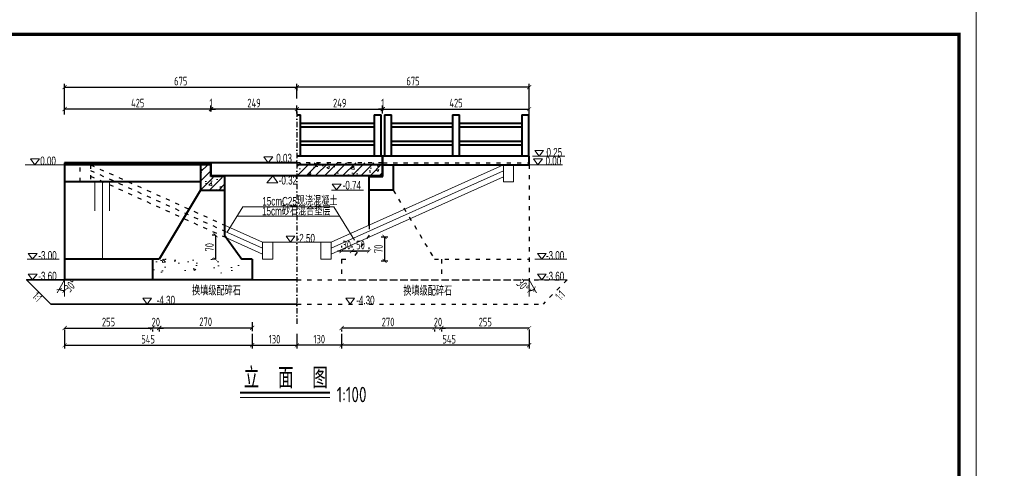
# Model space of a CAD drawing. Header units: inches. Extents: x 97745 to 142261, y 62673 to 100665.
# Tile 29 of 148: x 105171 to 108033, y 72576 to 73880. Entities that reach past the tile are written whole.
import ezdxf

# ---------------------------------------------------------------- set-up
doc = ezdxf.new("R2010")
doc.units = ezdxf.units.IN
doc.header["$MEASUREMENT"] = 0
doc.linetypes.add('ACAD_ISO03W100', pattern=[30, 12, -18])
doc.linetypes.add('DASHDOTX2', pattern=[2, 1, -0.5, 0, -0.5])
doc.layers.get('0').update_dxf_attribs({"lineweight": 15})
for name, color, linetype, lineweight in [('BM1', 7, 'Continuous', 15), ('文字', 7, 'Continuous', 20), ('栏杆', 5, 'Continuous', 40), ('粗实线', 7, 'Continuous', 35), ('细实线', 4, 'Continuous', 15), ('虚线', 2, 'ACAD_ISO03W100', 25), ('轮廓线', 1, 'Continuous', 40)]:
    doc.layers.add(name, color=color, linetype=linetype, lineweight=lineweight)
doc.layers.add('轴线', color=3, linetype='DASHDOTX2')
doc.styles.add('HZ', font='tssdeng.shx', dxfattribs={"width": 0.65, "bigfont": 'hztxt.shx'})
doc.styles.add('HZTXT', font='tssdeng.shx', dxfattribs={"width": 0.75, "bigfont": 'hztxt.shx'})
doc.styles.get("Standard").update_dxf_attribs({"font": 'hztxt_e.shx', "width": 0.7, "bigfont": 'hztxt.shx'})
doc.dimstyles.new('3', dxfattribs={"dimtxt": 25, "dimasz": 12, "dimexe": 10, "dimexo": 30, "dimgap": 5, "dimtad": 1, "dimdec": 0, "dimzin": 0, "dimdsep": 46, "dimtxsty": 'HZTXT', "dimblk": 'ARCHTICK', "dimcen": 0, "dimclrt": 7, "dimazin": 2, "dimtfac": 1, "dimtdec": 0, "dimtix": 1, "dimtmove": 2, "dimatfit": 3, "dimfxl": 250, "dimtolj": 1, "dimtzin": 0, "dimarcsym": 0})
doc.dimstyles.new('6', dxfattribs={"dimtxt": 25, "dimasz": 12, "dimexe": 10, "dimexo": 130, "dimgap": 5, "dimtad": 1, "dimdec": 0, "dimzin": 0, "dimdsep": 46, "dimtxsty": 'HZTXT', "dimblk": 'ARCHTICK', "dimcen": 0, "dimclrt": 7, "dimazin": 2, "dimtfac": 1, "dimtdec": 0, "dimtix": 1, "dimtmove": 2, "dimatfit": 3, "dimfxl": 250, "dimtolj": 1, "dimtzin": 0, "dimarcsym": 0})
pattern_1 = [(50, (82347.42, -50011.49), (71.726018, -6.275213), [7.5, -82.5]), (355, (82347.42, -50011.49), (-13.875133, 75.219213), [6, -66]), (100.4514, (82353.4, -50012.01), (57.85094, 68.943954), [6.37402, -70.11421]), (46.1842, (82347.42, -49991.49), (106.724105, -16.5519), [11.25, -123.75]), (96.6356, (82356.31, -49992.87), (93.46627, 97.41179), [9.56103, -105.1713]), (351.1842, (82347.42, -49991.49), (93.46619, 97.41186), [9, -99]), (21, (82357.42, -49996.49), (59.690705, -40.26189), [7.5, -82.5]), (326, (82357.42, -49996.49), (24.331533, 72.515005), [6, -66]), (71.4514, (82362.394, -49999.84), (84.022263, 32.25305), [6.37402, -70.11421]), (37.5, (82347.42, -50011.488), (1.2159855, 33.2893854), [0, -65.2, 0, -67, 0, -66.25]), (7.5, (82347.42, -50011.488), (26.306954, 39.441171), [0, -38.2, 0, -63.7, 0, -25.25]), (327.5, (82325.12, -50011.488), (53.3822436, -2.255487), [0, -25, 0, -78, 0, -103.5]), (317.5, (82315.12, -50011.49), (58.318617, 10.010498), [0, -32.5, 0, -51.8, 0, -73.5])]
pattern_2 = [(45, (82347.42, -50011.488), (-13.2582521, 13.2582521), [])]

# ---------------------------------------------------------------- blocks, each defined once
blk = doc.blocks.new('_ArchTick')
at = {"color": 0, "linetype": 'ByBlock', "const_width": 0.15}
blk.add_lwpolyline([(-0.5, -0.5), (0.5, 0.5)], dxfattribs=at)
blk = doc.blocks.new('*D680')
at = {"color": 0, "lineweight": -2}
for p, q in [((105726.8, 73613.5), (105726.8, 73630.5)), ((105727.8, 73613.5), (105727.8, 73630.5)), ((105726.8, 73620.5), (105714.8, 73620.5)), ((105726.8, 73620.5), (105727.8, 73620.5)), ((105727.8, 73620.5), (105739.8, 73620.5))]:
    blk.add_line(p, q, dxfattribs=at)
at = {"color": 0, "lineweight": -2, "xscale": 12, "yscale": 12, "zscale": 12}
blk.add_blockref('_ArchTick', (105726.8, 73620.5), dxfattribs=at)
at = {"color": 0, "lineweight": -2, "xscale": 12, "yscale": 12, "zscale": 12, "rotation": 180}
blk.add_blockref('_ArchTick', (105727.8, 73620.5), dxfattribs=at)
at = {"color": 7, "insert": (105727.3, 73638), "char_height": 25, "attachment_point": 5, "style": 'HZTXT'}
blk.add_mtext('\\A1;1', dxfattribs=at)
blk = doc.blocks.new('*D681')
at = {"color": 0, "lineweight": -2}
for p, q in [((106651.8, 73604.8), (106651.8, 73694.3)), ((106651.8, 73684.3), (105976.8, 73684.3)), ((105976.8, 73682.8), (105976.8, 73674.3))]:
    blk.add_line(p, q, dxfattribs=at)
at = {"color": 0, "lineweight": -2, "xscale": 12, "yscale": 12, "zscale": 12, "rotation": 180}
blk.add_blockref('_ArchTick', (105976.8, 73684.3), dxfattribs=at)
at = {"color": 0, "lineweight": -2, "xscale": 12, "yscale": 12, "zscale": 12}
blk.add_blockref('_ArchTick', (106651.8, 73684.3), dxfattribs=at)
at = {"color": 7, "insert": (106314.3, 73701.8), "char_height": 25, "attachment_point": 5, "style": 'HZTXT'}
blk.add_mtext('\\A1;675', dxfattribs=at)
blk = doc.blocks.new('三角形')
at = {"layer": '轮廓线', "color": 0, "lineweight": 20}
for p, q in [((24441.9, 199232.1), (24477.5, 199232.1)), ((24459.3, 199208.6), (24441.9, 199232.1)), ((24477.5, 199232.1), (24459.3, 199208.6))]:
    blk.add_line(p, q, dxfattribs=at)
blk = doc.blocks.new('*D682')
at = {"color": 0, "lineweight": -2}
for p, q in [((106651.8, 72983.7), (106396.8, 72983.7)), ((106396.8, 72979.7), (106396.8, 72973.7)), ((106651.8, 72979.7), (106651.8, 72973.7))]:
    blk.add_line(p, q, dxfattribs=at)
at = {"color": 0, "lineweight": -2, "xscale": 12, "yscale": 12, "zscale": 12, "rotation": 180}
blk.add_blockref('_ArchTick', (106396.8, 72983.7), dxfattribs=at)
at = {"color": 0, "lineweight": -2, "xscale": 12, "yscale": 12, "zscale": 12}
blk.add_blockref('_ArchTick', (106651.8, 72983.7), dxfattribs=at)
at = {"color": 7, "insert": (106524.3, 73001.2), "char_height": 25, "attachment_point": 5, "style": 'HZTXT'}
blk.add_mtext('\\A1;255', dxfattribs=at)
blk = doc.blocks.new('*D683')
at = {"color": 0, "lineweight": -2}
for p, q in [((106376.8, 72983.7), (106364.8, 72983.7)), ((106396.8, 72983.7), (106376.8, 72983.7)), ((106376.8, 72979.7), (106376.8, 72973.7)), ((106396.8, 72983.7), (106408.8, 72983.7)), ((106396.8, 72979.7), (106396.8, 72973.7))]:
    blk.add_line(p, q, dxfattribs=at)
at = {"color": 0, "lineweight": -2, "xscale": 12, "yscale": 12, "zscale": 12}
blk.add_blockref('_ArchTick', (106376.8, 72983.7), dxfattribs=at)
at = {"color": 0, "lineweight": -2, "xscale": 12, "yscale": 12, "zscale": 12, "rotation": 180}
blk.add_blockref('_ArchTick', (106396.8, 72983.7), dxfattribs=at)
at = {"color": 7, "insert": (106386.8, 73001.2), "char_height": 25, "attachment_point": 5, "style": 'HZTXT'}
blk.add_mtext('\\A1;20', dxfattribs=at)
blk = doc.blocks.new('*D684')
at = {"color": 0, "lineweight": -2}
for p, q in [((106376.8, 72983.7), (106106.8, 72983.7)), ((106106.8, 72979.7), (106106.8, 72973.7)), ((106376.8, 72979.7), (106376.8, 72973.7))]:
    blk.add_line(p, q, dxfattribs=at)
at = {"color": 0, "lineweight": -2, "xscale": 12, "yscale": 12, "zscale": 12, "rotation": 180}
blk.add_blockref('_ArchTick', (106106.8, 72983.7), dxfattribs=at)
at = {"color": 0, "lineweight": -2, "xscale": 12, "yscale": 12, "zscale": 12}
blk.add_blockref('_ArchTick', (106376.8, 72983.7), dxfattribs=at)
at = {"color": 7, "insert": (106241.8, 73001.2), "char_height": 25, "attachment_point": 5, "style": 'HZTXT'}
blk.add_mtext('\\A1;270', dxfattribs=at)
blk = doc.blocks.new('*D685')
at = {"color": 0, "lineweight": -2}
for p, q in [((106651.8, 72979.7), (106651.8, 72923.7)), ((106106.8, 72967.3), (106106.8, 72923.7)), ((106651.8, 72933.7), (106106.8, 72933.7))]:
    blk.add_line(p, q, dxfattribs=at)
at = {"color": 0, "lineweight": -2, "xscale": 12, "yscale": 12, "zscale": 12, "rotation": 180}
blk.add_blockref('_ArchTick', (106106.8, 72933.7), dxfattribs=at)
at = {"color": 0, "lineweight": -2, "xscale": 12, "yscale": 12, "zscale": 12}
blk.add_blockref('_ArchTick', (106651.8, 72933.7), dxfattribs=at)
at = {"color": 7, "insert": (106419.3, 72951.2), "char_height": 25, "attachment_point": 5, "style": 'HZTXT'}
blk.add_mtext('\\A1;545', dxfattribs=at)
blk = doc.blocks.new('*D686')
at = {"color": 0, "lineweight": -2}
for p, q in [((105301.8, 72983.7), (105556.8, 72983.7)), ((105301.8, 72979.7), (105301.8, 72973.7)), ((105556.8, 72979), (105556.8, 72973.7))]:
    blk.add_line(p, q, dxfattribs=at)
at = {"color": 0, "lineweight": -2, "xscale": 12, "yscale": 12, "zscale": 12, "rotation": 180}
blk.add_blockref('_ArchTick', (105301.8, 72983.7), dxfattribs=at)
at = {"color": 0, "lineweight": -2, "xscale": 12, "yscale": 12, "zscale": 12}
blk.add_blockref('_ArchTick', (105556.8, 72983.7), dxfattribs=at)
at = {"color": 7, "insert": (105429.3, 73001.2), "char_height": 25, "attachment_point": 5, "style": 'HZTXT'}
blk.add_mtext('\\A1;255', dxfattribs=at)
blk = doc.blocks.new('*D687')
at = {"color": 0, "lineweight": -2}
for p, q in [((105846.8, 73000.4), (105846.8, 72974.4)), ((105576.8, 72984.4), (105846.8, 72984.4)), ((105576.8, 72979), (105576.8, 72974.4))]:
    blk.add_line(p, q, dxfattribs=at)
at = {"color": 0, "lineweight": -2, "xscale": 12, "yscale": 12, "zscale": 12, "rotation": 180}
blk.add_blockref('_ArchTick', (105576.8, 72984.4), dxfattribs=at)
at = {"color": 0, "lineweight": -2, "xscale": 12, "yscale": 12, "zscale": 12}
blk.add_blockref('_ArchTick', (105846.8, 72984.4), dxfattribs=at)
at = {"color": 7, "insert": (105711.8, 73001.9), "char_height": 25, "attachment_point": 5, "style": 'HZTXT'}
blk.add_mtext('\\A1;270', dxfattribs=at)
blk = doc.blocks.new('*D688')
at = {"color": 0, "lineweight": -2}
for p, q in [((105301.8, 72977.3), (105301.8, 72923.7)), ((105846.8, 72967.3), (105846.8, 72923.7)), ((105301.8, 72933.7), (105846.8, 72933.7))]:
    blk.add_line(p, q, dxfattribs=at)
at = {"color": 0, "lineweight": -2, "xscale": 12, "yscale": 12, "zscale": 12, "rotation": 180}
blk.add_blockref('_ArchTick', (105301.8, 72933.7), dxfattribs=at)
at = {"color": 0, "lineweight": -2, "xscale": 12, "yscale": 12, "zscale": 12}
blk.add_blockref('_ArchTick', (105846.8, 72933.7), dxfattribs=at)
at = {"color": 7, "insert": (105544.3, 72951.2), "char_height": 25, "attachment_point": 5, "style": 'HZTXT'}
blk.add_mtext('\\A1;545', dxfattribs=at)
blk = doc.blocks.new('*D689')
at = {"color": 0, "lineweight": -2}
for p, q in [((105301.8, 73613.5), (105301.8, 73630.5)), ((105726.8, 73613.5), (105726.8, 73630.5)), ((105726.8, 73620.5), (105301.8, 73620.5))]:
    blk.add_line(p, q, dxfattribs=at)
at = {"color": 0, "lineweight": -2, "xscale": 12, "yscale": 12, "zscale": 12, "rotation": 180}
blk.add_blockref('_ArchTick', (105301.8, 73620.5), dxfattribs=at)
at = {"color": 0, "lineweight": -2, "xscale": 12, "yscale": 12, "zscale": 12}
blk.add_blockref('_ArchTick', (105726.8, 73620.5), dxfattribs=at)
at = {"color": 7, "insert": (105514.3, 73638), "char_height": 25, "attachment_point": 5, "style": 'HZTXT'}
blk.add_mtext('\\A1;425', dxfattribs=at)
blk = doc.blocks.new('*D690')
at = {"color": 0, "lineweight": -2}
for p, q in [((105846.8, 72967.3), (105846.8, 72923.7)), ((105976.8, 72964.8), (105976.8, 72923.7)), ((105846.8, 72933.7), (105976.8, 72933.7))]:
    blk.add_line(p, q, dxfattribs=at)
at = {"color": 0, "lineweight": -2, "xscale": 12, "yscale": 12, "zscale": 12, "rotation": 180}
blk.add_blockref('_ArchTick', (105846.8, 72933.7), dxfattribs=at)
at = {"color": 0, "lineweight": -2, "xscale": 12, "yscale": 12, "zscale": 12}
blk.add_blockref('_ArchTick', (105976.8, 72933.7), dxfattribs=at)
at = {"color": 7, "insert": (105911.8, 72951.2), "char_height": 25, "attachment_point": 5, "style": 'HZTXT'}
blk.add_mtext('\\A1;130', dxfattribs=at)
blk = doc.blocks.new('*D691')
at = {"color": 0, "lineweight": -2}
for p, q in [((106226.8, 73615.4), (106226.8, 73630.5)), ((106651.8, 73608), (106651.8, 73630.5)), ((106226.8, 73620.5), (106651.8, 73620.5))]:
    blk.add_line(p, q, dxfattribs=at)
at = {"color": 0, "lineweight": -2, "xscale": 12, "yscale": 12, "zscale": 12, "rotation": 180}
blk.add_blockref('_ArchTick', (106226.8, 73620.5), dxfattribs=at)
at = {"color": 0, "lineweight": -2, "xscale": 12, "yscale": 12, "zscale": 12}
blk.add_blockref('_ArchTick', (106651.8, 73620.5), dxfattribs=at)
at = {"color": 7, "insert": (106439.3, 73638), "char_height": 25, "attachment_point": 5, "style": 'HZTXT'}
blk.add_mtext('\\A1;425', dxfattribs=at)
blk = doc.blocks.new('*D692')
at = {"color": 0, "lineweight": -2}
for p, q in [((105976.8, 72967.3), (105976.8, 72923.7)), ((106106.8, 72967.3), (106106.8, 72923.7)), ((106106.8, 72933.7), (105976.8, 72933.7))]:
    blk.add_line(p, q, dxfattribs=at)
at = {"color": 0, "lineweight": -2, "xscale": 12, "yscale": 12, "zscale": 12, "rotation": 180}
blk.add_blockref('_ArchTick', (105976.8, 72933.7), dxfattribs=at)
at = {"color": 0, "lineweight": -2, "xscale": 12, "yscale": 12, "zscale": 12}
blk.add_blockref('_ArchTick', (106106.8, 72933.7), dxfattribs=at)
at = {"color": 7, "insert": (106041.8, 72951.2), "char_height": 25, "attachment_point": 5, "style": 'HZTXT'}
blk.add_mtext('\\A1;130', dxfattribs=at)
blk = doc.blocks.new('*D654')
at = {"color": 0, "lineweight": -2}
for p, q in [((105976.8, 73608), (105976.8, 73630.5)), ((106225.8, 73608), (106225.8, 73630.5)), ((105976.8, 73620.5), (106225.8, 73620.5))]:
    blk.add_line(p, q, dxfattribs=at)
at = {"color": 0, "lineweight": -2, "xscale": 12, "yscale": 12, "zscale": 12, "rotation": 180}
blk.add_blockref('_ArchTick', (105976.8, 73620.5), dxfattribs=at)
at = {"color": 0, "lineweight": -2, "xscale": 12, "yscale": 12, "zscale": 12}
blk.add_blockref('_ArchTick', (106225.8, 73620.5), dxfattribs=at)
at = {"color": 7, "insert": (106101.3, 73638), "char_height": 25, "attachment_point": 5, "style": 'HZTXT'}
blk.add_mtext('\\A1;249', dxfattribs=at)
blk = doc.blocks.new('*D658')
at = {"color": 0, "lineweight": -2}
for p, q in [((105727.8, 73613.5), (105727.8, 73630.5)), ((105976.8, 73613.5), (105976.8, 73630.5)), ((105976.8, 73620.5), (105727.8, 73620.5))]:
    blk.add_line(p, q, dxfattribs=at)
at = {"color": 0, "lineweight": -2, "xscale": 12, "yscale": 12, "zscale": 12, "rotation": 180}
blk.add_blockref('_ArchTick', (105727.8, 73620.5), dxfattribs=at)
at = {"color": 0, "lineweight": -2, "xscale": 12, "yscale": 12, "zscale": 12}
blk.add_blockref('_ArchTick', (105976.8, 73620.5), dxfattribs=at)
at = {"color": 7, "insert": (105852.3, 73638), "char_height": 25, "attachment_point": 5, "style": 'HZTXT'}
blk.add_mtext('\\A1;249', dxfattribs=at)
blk = doc.blocks.new('*D668')
at = {"color": 0, "lineweight": -2}
for p, q in [((105301.8, 73604.8), (105301.8, 73694.3)), ((105976.8, 73651.5), (105976.8, 73694.3)), ((105301.8, 73684.3), (105976.8, 73684.3))]:
    blk.add_line(p, q, dxfattribs=at)
at = {"color": 0, "lineweight": -2, "xscale": 12, "yscale": 12, "zscale": 12, "rotation": 180}
blk.add_blockref('_ArchTick', (105301.8, 73684.3), dxfattribs=at)
at = {"color": 0, "lineweight": -2, "xscale": 12, "yscale": 12, "zscale": 12}
blk.add_blockref('_ArchTick', (105976.8, 73684.3), dxfattribs=at)
at = {"color": 7, "insert": (105639.3, 73701.8), "char_height": 25, "attachment_point": 5, "style": 'HZTXT'}
blk.add_mtext('\\A1;675', dxfattribs=at)
blk = doc.blocks.new('*D672')
at = {"color": 0, "lineweight": -2}
for p, q in [((106225.8, 73615.4), (106225.8, 73630.5)), ((106226.8, 73615.4), (106226.8, 73630.5)), ((106225.8, 73620.5), (106213.8, 73620.5)), ((106226.8, 73620.5), (106225.8, 73620.5)), ((106226.8, 73620.5), (106238.8, 73620.5))]:
    blk.add_line(p, q, dxfattribs=at)
at = {"color": 0, "lineweight": -2, "xscale": 12, "yscale": 12, "zscale": 12}
blk.add_blockref('_ArchTick', (106225.8, 73620.5), dxfattribs=at)
at = {"color": 0, "lineweight": -2, "xscale": 12, "yscale": 12, "zscale": 12, "rotation": 180}
blk.add_blockref('_ArchTick', (106226.8, 73620.5), dxfattribs=at)
at = {"color": 7, "insert": (106226.3, 73638), "char_height": 25, "attachment_point": 5, "style": 'HZTXT'}
blk.add_mtext('\\A1;1', dxfattribs=at)
blk = doc.blocks.new('*D673')
at = {"color": 0, "lineweight": -2}
for p, q in [((106136.8, 73222.9), (106136.8, 73217.6)), ((106186.8, 73207.6), (106136.8, 73207.6)), ((106186.8, 73212.9), (106186.8, 73217.6))]:
    blk.add_line(p, q, dxfattribs=at)
at = {"color": 0, "lineweight": -2, "xscale": 12, "yscale": 12, "zscale": 12, "rotation": 180}
blk.add_blockref('_ArchTick', (106136.8, 73207.6), dxfattribs=at)
at = {"color": 0, "lineweight": -2, "xscale": 12, "yscale": 12, "zscale": 12}
blk.add_blockref('_ArchTick', (106186.8, 73207.6), dxfattribs=at)
at = {"color": 7, "insert": (106161.8, 73225.1), "char_height": 25, "attachment_point": 5, "style": 'HZTXT'}
blk.add_mtext('\\A1;50', dxfattribs=at)
blk = doc.blocks.new('*D674')
at = {"color": 0, "lineweight": -2}
for p, q in [((106106.8, 73207.6), (106094.8, 73207.6)), ((106106.8, 73222.9), (106106.8, 73217.6)), ((106136.8, 73207.6), (106106.8, 73207.6)), ((106136.8, 73222.9), (106136.8, 73217.6)), ((106136.8, 73207.6), (106148.8, 73207.6))]:
    blk.add_line(p, q, dxfattribs=at)
at = {"color": 0, "lineweight": -2, "xscale": 12, "yscale": 12, "zscale": 12}
blk.add_blockref('_ArchTick', (106106.8, 73207.6), dxfattribs=at)
at = {"color": 0, "lineweight": -2, "xscale": 12, "yscale": 12, "zscale": 12, "rotation": 180}
blk.add_blockref('_ArchTick', (106136.8, 73207.6), dxfattribs=at)
at = {"color": 7, "insert": (106121.8, 73225.1), "char_height": 25, "attachment_point": 5, "style": 'HZTXT'}
blk.add_mtext('\\A1;30', dxfattribs=at)
blk = doc.blocks.new('*D675')
at = {"color": 0, "lineweight": -2}
for p, q in [((105740.4, 73253.5), (105730.4, 73253.5)), ((105740.4, 73253.5), (105740.4, 73183.5)), ((105740.4, 73183.5), (105730.4, 73183.5))]:
    blk.add_line(p, q, dxfattribs=at)
at = {"color": 0, "lineweight": -2, "xscale": 12, "yscale": 12, "zscale": 12}
for p, rotation in [((105740.4, 73253.5), 90), ((105740.4, 73183.5), 270)]:
    blk.add_blockref('_ArchTick', p, dxfattribs=dict(at, rotation=rotation))
at = {"color": 7, "insert": (105722.9, 73218.5), "char_height": 25, "attachment_point": 5, "rotation": 90, "style": 'HZTXT'}
blk.add_mtext('\\A1;70', dxfattribs=at)
blk = doc.blocks.new('*D676')
at = {"color": 0, "lineweight": -2}
for p, q in [((106221.6, 73248.9), (106241.6, 73248.9)), ((106231.6, 73248.9), (106231.6, 73178.9)), ((106221.6, 73178.9), (106241.6, 73178.9))]:
    blk.add_line(p, q, dxfattribs=at)
at = {"color": 0, "lineweight": -2, "xscale": 12, "yscale": 12, "zscale": 12}
for p, rotation in [((106231.6, 73248.9), 90), ((106231.6, 73178.9), 270)]:
    blk.add_blockref('_ArchTick', p, dxfattribs=dict(at, rotation=rotation))
at = {"color": 7, "insert": (106214.1, 73213.9), "char_height": 25, "attachment_point": 5, "rotation": 90, "style": 'HZTXT'}
blk.add_mtext('\\A1;70', dxfattribs=at)
blk = doc.blocks.new('*D678')
at = {"color": 0, "lineweight": -2}
for p, q in [((105556.8, 72983.7), (105544.8, 72983.7)), ((105576.8, 72983.7), (105556.8, 72983.7)), ((105556.8, 72979.7), (105556.8, 72973.7)), ((105576.8, 72983.7), (105588.8, 72983.7)), ((105576.8, 72979.7), (105576.8, 72973.7))]:
    blk.add_line(p, q, dxfattribs=at)
at = {"color": 0, "lineweight": -2, "xscale": 12, "yscale": 12, "zscale": 12}
blk.add_blockref('_ArchTick', (105556.8, 72983.7), dxfattribs=at)
at = {"color": 0, "lineweight": -2, "xscale": 12, "yscale": 12, "zscale": 12, "rotation": 180}
blk.add_blockref('_ArchTick', (105576.8, 72983.7), dxfattribs=at)
at = {"color": 7, "insert": (105566.8, 73001.2), "char_height": 25, "attachment_point": 5, "style": 'HZTXT'}
blk.add_mtext('\\A1;20', dxfattribs=at)
blk = doc.blocks.new('*D701')
at = {"color": 0, "lineweight": -2}
blk.add_arc((105301.8, 73123.5), 31.1, 240, 270, dxfattribs=at)
at = {"color": 0, "lineweight": -2, "xscale": 12, "yscale": 12, "zscale": 12}
for p, rotation in [((105286.3, 73096.6), 149.9999999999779), ((105301.8, 73092.4), 3.437250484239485e-12)]:
    blk.add_blockref('_ArchTick', p, dxfattribs=dict(at, rotation=rotation))
at = {"color": 7, "insert": (105319.6, 73107), "char_height": 25, "attachment_point": 5, "rotation": 47.0299, "style": 'HZTXT'}
blk.add_mtext('\\A1;30°', dxfattribs=at)
blk = doc.blocks.new('*D702')
at = {"color": 0, "lineweight": -2}
blk.add_arc((106651.8, 73123.5), 31.1, 270, 300, dxfattribs=at)
at = {"color": 0, "lineweight": -2, "xscale": 12, "yscale": 12, "zscale": 12}
for p, rotation in [((106651.8, 73092.4), 180.0000000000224), ((106667.4, 73096.6), 30.00000000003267)]:
    blk.add_blockref('_ArchTick', p, dxfattribs=dict(at, rotation=rotation))
at = {"color": 7, "insert": (106634.1, 73107), "char_height": 25, "attachment_point": 5, "rotation": 312.9701, "style": 'HZTXT'}
blk.add_mtext('\\A1;30°', dxfattribs=at)

msp = doc.modelspace()

# ---------------------------------------------------------------- hatches: boundary and pattern name
h = msp.add_hatch()
h.set_pattern_fill('ANSI31', color=256, scale=150, style=0)
h.set_pattern_definition(pattern_2)
h.paths.add_polyline_path([(105696.826, 73384.453), (105766.826, 73384.453), (105766.826, 73421.453), (105726.826, 73421.453), (105726.826, 73458.453), (105696.826, 73458.453)])
h = msp.add_hatch()
h.set_pattern_fill('AR-CONC', color=256, scale=10, style=0)
h.set_pattern_definition(pattern_1)
h.paths.add_polyline_path([(105696.826, 73384.453), (105766.826, 73384.453), (105766.826, 73421.453), (105726.826, 73421.453), (105726.826, 73458.453), (105696.826, 73458.453)])
h = msp.add_hatch()
h.set_pattern_fill('AR-CONC', color=256, scale=10, style=0)
h.set_pattern_definition(pattern_1)
h.paths.add_polyline_path([(105976.826, 73426.453), (106225.826, 73426.453), (106225.826, 73464.383), (105976.826, 73464.383)])
h = msp.add_hatch()
h.set_pattern_fill('ANSI31', color=256, scale=150, style=0)
h.set_pattern_definition(pattern_2)
h.paths.add_polyline_path([(105976.826, 73426.453), (106225.826, 73426.453), (106225.826, 73464.383), (105976.826, 73464.383)])
h = msp.add_hatch()
h.set_pattern_fill('AR-CONC', color=256, scale=10, style=0)
h.set_pattern_definition([(130, (196855.37, -126993.95), (-71.726018, -6.275213), [7.5, -82.5]), (185, (196855.37, -126993.95), (13.875133, 75.219213), [6, -66]), (79.5486, (196849.39, -126994.47), (-57.850938, 68.943954), [6.37402, -70.11421]), (133.8158, (196855.37, -126973.95), (-106.724105, -16.5519), [11.25, -123.75]), (83.3644, (196846.48, -126975.33), (-93.46627, 97.411787), [9.56103, -105.1713]), (188.8158, (196855.37, -126973.95), (-93.466195, 97.41186), [9, -99]), (159, (196845.37, -126978.95), (-59.690705, -40.261889), [7.5, -82.5]), (214, (196845.37, -126978.95), (-24.331533, 72.515005), [6, -66]), (108.5486, (196840.395, -126982.304), (-84.022263, 32.25305), [6.37402, -70.11421]), (142.5, (196855.37, -126993.95), (-1.2159855, 33.2893854), [0, -65.2, 0, -67, 0, -66.25]), (172.5, (196855.37, -126993.95), (-26.306954, 39.441171), [0, -38.2, 0, -63.7, 0, -25.25]), (212.5, (196877.67, -126993.95), (-53.3822436, -2.2554872), [0, -25, 0, -78, 0, -103.5]), (222.5, (196887.67, -126993.95), (-58.318617, 10.010498), [0, -32.5, 0, -51.8, 0, -73.5])])
h.paths.add_polyline_path([(105556.528, 73143.542), (105806.826, 73143.542), (105806.826, 73183.542), (105556.528, 73183.542)])

# ---------------------------------------------------------------- linework, layer by layer
for p, q in [((105376.826, 73458.453), (105186.792, 73458.453)), ((106576.826, 73458.453), (106076.826, 73233.539)), ((106576.826, 73458.453), (106748.686, 73458.453)), ((106755.221, 73483.453), (106661.954, 73483.453)), ((106576.826, 73440.96), (106076.826, 73216.046)), ((105389.87, 73408.453), (105389.87, 73324.263)), ((105411.381, 73408.453), (105411.381, 73183.542)), ((105432.085, 73408.453), (105432.085, 73324.263)), ((105906.927, 73426.453), (105889.945, 73405.526)), ((105889.945, 73405.526), (105921.782, 73405.526)), ((105921.782, 73405.526), (105906.927, 73426.453)), ((106576.826, 73423.467), (106076.826, 73198.553)), ((106170.641, 73384.453), (106077.374, 73384.453)), ((105766.826, 73283.02), (105876.826, 73233.539)), ((105766.826, 73265.778), (105876.826, 73216.046)), ((105772.127, 73246.121), (105876.826, 73198.553)), ((105976.826, 73233.539), (105876.826, 73233.539)), ((105976.826, 73233.539), (106076.826, 73233.539)), ((105286.155, 73183.542), (105192.888, 73183.542)), ((106761.255, 73183.542), (106667.987, 73183.542)), ((105283.128, 73123.542), (105189.861, 73123.542)), ((105301.826, 73123.542), (105280.014, 73085.762)), ((105301.826, 73123.542), (105301.826, 73075.838)), ((106651.826, 73123.542), (106673.638, 73085.762)), ((106651.826, 73123.542), (106651.826, 73075.838)), ((106761.255, 73123.542), (106667.987, 73123.542))]:
    msp.add_line(p, q)
at = {"ltscale": 2}
msp.add_line((105812.256, 72782.007), (106072.579, 72782.007), dxfattribs=at)
at = {"layer": 'BM1'}
for p, q in [((106576.826, 73458.453), (106576.826, 73408.453)), ((106606.826, 73408.453), (106606.826, 73458.453)), ((106576.826, 73408.453), (106606.826, 73408.453)), ((105773.703, 73262.614), (105819.485, 73335.866)), ((106084.167, 73335.866), (105819.485, 73335.866)), ((106114.049, 73288.054), (106084.167, 73335.866)), ((106100.907, 73309.081), (105802.745, 73309.081)), ((106144.579, 73239.205), (106114.049, 73288.054)), ((105876.826, 73233.539), (105876.826, 73183.539)), ((105906.826, 73183.539), (105906.826, 73233.539)), ((106046.826, 73183.539), (106046.826, 73233.539)), ((106076.826, 73233.539), (106076.826, 73183.539)), ((105876.826, 73183.539), (105906.826, 73183.539)), ((106076.826, 73183.539), (106046.826, 73183.539))]:
    msp.add_line(p, q, dxfattribs=at)
at = {"layer": 'BM1', "const_width": 1}
for points in [[(103708.27, 73918.339), (107951.098, 73918.339), (107951.098, 70918.036), (103708.27, 70918.036), (103708.27, 73918.339)], [(107951.098, 73918.339), (112193.926, 73918.339), (112193.926, 70918.036), (107951.098, 70918.036), (107951.098, 73918.339)]]:
    msp.add_lwpolyline(points, dxfattribs=at)
at = {"layer": 'BM1'}
for points in [[(103708.27, 73918.339), (107951.098, 73918.339), (107951.098, 70918.036), (103708.27, 70918.036)], [(107951.098, 73918.339), (112193.926, 73918.339), (112193.926, 70918.036), (107951.098, 70918.036)]]:
    msp.add_lwpolyline(points, close=True, dxfattribs=at)
at = {"layer": 'BM1', "color": 0, "linetype": 'Continuous', "const_width": 9.999}
msp.add_lwpolyline([(103876.114, 70968.031), (103876.114, 73838.038), (107901.103, 73838.038), (107901.103, 70968.031)], close=True, dxfattribs=at)
at = {"layer": '栏杆'}
for p, q in [((105976.826, 73603.453), (105986.826, 73603.453)), ((105986.826, 73483.453), (105986.826, 73603.453)), ((106201.826, 73603.453), (106201.826, 73483.453)), ((106201.826, 73603.453), (106221.826, 73603.453)), ((106221.826, 73483.453), (106221.826, 73603.453)), ((106231.826, 73603.453), (106231.826, 73483.453)), ((106231.826, 73603.453), (106251.826, 73603.453)), ((106251.826, 73483.453), (106251.826, 73603.453)), ((106429.326, 73603.453), (106429.326, 73483.453)), ((106429.326, 73603.453), (106449.326, 73603.453)), ((106449.326, 73483.453), (106449.326, 73603.453)), ((106630.682, 73603.453), (106630.682, 73483.453)), ((106630.682, 73603.453), (106650.682, 73603.453)), ((106650.682, 73483.453), (106650.682, 73603.453)), ((105986.826, 73579.453), (106201.826, 73579.453)), ((106251.826, 73579.453), (106429.326, 73579.453)), ((106449.326, 73579.453), (106630.682, 73579.453)), ((106201.826, 73567.453), (105986.826, 73567.453)), ((106429.326, 73567.453), (106251.826, 73567.453)), ((106630.682, 73567.453), (106449.326, 73567.453)), ((105986.826, 73527.453), (106201.826, 73527.453)), ((106201.826, 73515.453), (105986.826, 73515.453)), ((106251.826, 73527.453), (106429.326, 73527.453)), ((106429.326, 73515.453), (106251.826, 73515.453)), ((106449.326, 73527.453), (106630.682, 73527.453)), ((106630.682, 73515.453), (106449.326, 73515.453))]:
    msp.add_line(p, q, dxfattribs=at)
at = {"layer": '粗实线'}
for p, q in [((105976.826, 73123.542), (105191.412, 73123.542)), ((105191.412, 73123.542), (105261.412, 73053.542)), ((105976.826, 73053.542), (105261.412, 73053.542))]:
    msp.add_line(p, q, dxfattribs=at)
at = {"layer": '虚线'}
for p, q in [((105346.826, 73408.453), (105346.826, 73458.453)), ((105376.826, 73458.453), (105376.826, 73458.453)), ((105376.826, 73458.453), (105766.826, 73283.02)), ((105376.826, 73458.453), (105376.826, 73408.453)), ((106225.826, 73464.383), (105976.826, 73464.383)), ((106226.826, 73464.383), (106651.826, 73464.383)), ((106651.826, 73458.453), (106651.826, 73123.542)), ((105376.826, 73442.101), (105766.826, 73265.778)), ((105376.826, 73408.453), (105346.826, 73408.453)), ((105376.826, 73425.716), (105766.826, 73248.529)), ((106256.826, 73384.453), (106376.826, 73183.542)), ((106186.826, 73367.456), (106186.826, 73368.453)), ((106186.826, 73283.02), (106186.826, 73253.542)), ((106186.826, 73253.542), (106136.826, 73183.542)), ((106106.826, 73183.542), (106106.826, 73123.542)), ((106106.826, 73183.542), (106136.826, 73183.542)), ((106376.826, 73183.542), (106651.826, 73183.542)), ((106396.826, 73183.542), (106396.826, 73123.542)), ((105976.826, 73123.542), (106762.241, 73123.542)), ((106106.826, 73123.542), (106651.826, 73123.542)), ((106762.241, 73123.542), (106692.241, 73053.542)), ((105976.826, 73053.542), (106692.241, 73053.542))]:
    msp.add_line(p, q, dxfattribs=at)
at = {"layer": '轮廓线', "color": 0, "lineweight": 20}
for p, q in [((106667.952, 73500.393), (106693.627, 73500.393)), ((106680.498, 73483.453), (106667.952, 73500.393)), ((106693.627, 73500.393), (106680.498, 73483.453)), ((105202.827, 73475.393), (105228.503, 73475.393)), ((105215.373, 73458.453), (105202.827, 73475.393)), ((105228.503, 73475.393), (105215.373, 73458.453)), ((105881.058, 73481.323), (105906.733, 73481.323)), ((105893.603, 73464.383), (105881.058, 73481.323)), ((105906.733, 73481.323), (105893.603, 73464.383)), ((106664.804, 73475.393), (106690.479, 73475.393)), ((106677.349, 73458.453), (106664.804, 73475.393)), ((106690.479, 73475.393), (106677.349, 73458.453))]:
    msp.add_line(p, q, dxfattribs=at)
at = {"layer": '轮廓线'}
for p, q in [((105726.826, 73464.383), (105301.826, 73464.383)), ((105301.826, 73464.383), (105301.826, 73123.542)), ((105696.826, 73458.453), (105301.826, 73458.453)), ((105726.826, 73458.453), (105696.826, 73458.453)), ((105696.826, 73458.453), (105696.826, 73384.453)), ((105726.826, 73424.453), (105726.826, 73464.383)), ((105727.826, 73426.453), (105727.826, 73464.453)), ((105976.826, 73464.383), (105727.826, 73464.383)), ((106225.826, 73483.453), (105976.826, 73483.453)), ((106225.826, 73458.453), (105976.826, 73458.453)), ((106225.826, 73426.453), (106225.826, 73483.453)), ((106226.826, 73424.453), (106226.826, 73483.453)), ((106651.826, 73483.453), (106226.826, 73483.453)), ((106226.826, 73458.453), (106651.826, 73458.453)), ((106256.826, 73458.453), (106256.826, 73384.453)), ((106651.826, 73458.453), (106651.826, 73483.453)), ((105696.826, 73408.453), (105301.826, 73408.453)), ((105766.826, 73424.453), (105726.826, 73424.453)), ((106225.826, 73426.453), (105727.826, 73426.453)), ((105766.826, 73424.453), (105766.826, 73253.542)), ((106186.826, 73380.453), (106186.826, 73424.453)), ((106186.826, 73424.453), (106226.826, 73424.453)), ((105696.826, 73384.453), (105576.826, 73183.542)), ((105696.826, 73384.453), (105766.826, 73384.453)), ((106256.826, 73384.453), (106186.826, 73384.453)), ((106186.826, 73283.02), (106186.826, 73380.453)), ((105766.826, 73253.542), (105816.826, 73183.542)), ((105576.826, 73183.542), (105301.826, 73183.542)), ((105556.826, 73183.542), (105556.826, 73123.542)), ((105846.826, 73183.542), (105816.826, 73183.542)), ((105846.826, 73183.542), (105846.826, 73123.542)), ((105846.826, 73123.542), (105301.826, 73123.542))]:
    msp.add_line(p, q, dxfattribs=at)
at = {"layer": '轮廓线', "ltscale": 2}
msp.add_line((105812.256, 72795.773), (106072.579, 72795.773), dxfattribs=at)
at = {"layer": '轴线', "ltscale": 15}
msp.add_line((105976.826, 73613.292), (105976.826, 72994.798), dxfattribs=at)

# ---------------------------------------------------------------- block references
at = {"xscale": 0.7200000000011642, "yscale": 0.7200000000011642, "zscale": 0.7200000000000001}
for p in [(88481.285, -70044.705), (88347.075, -70196.618), (87597.744, -70246.615), (89077.694, -70246.615), (87597.744, -70306.615), (89077.694, -70306.615), (87930.787, -70376.615), (88520.725, -70376.615)]:
    msp.add_blockref('三角形', p, dxfattribs=at)

# ---------------------------------------------------------------- texts
at = {"width": 0.7}
for s, p in [('0.03', (105916.824, 73465.259)), ('0.25', (106702.181, 73482.329)), ('0.00', (105230.902, 73457.329)), ('0.00', (106699.429, 73457.329)), ('-0.32', (105924.022, 73401.047)), ('-0.74', (106109.841, 73386.586)), ('15cmC25现浇混凝土', (105876.432, 73339.973)), ('15cm砂石混合垫层', (105875.685, 73311.294)), ('-2.50', (105975.873, 73232.416)), ('-3.00', (105225.355, 73182.419)), ('-3.00', (106700.454, 73182.419)), ('-3.60', (105225.355, 73122.419)), ('-3.60', (106700.454, 73122.419)), ('-4.30', (105569.341, 73052.419)), ('-4.30', (106149.279, 73052.419))]:
    msp.add_text(s, height=25, dxfattribs=at).set_placement(p)
at = {"layer": '文字', "style": 'HZTXT', "width": 0.75}
for s, height, p in [('立  面  图', 60, (105822.369, 72808.544)), ('1:100', 45, (106092.473, 72767.802))]:
    msp.add_text(s, height=height, dxfattribs=at).set_placement(p)
at = {"layer": '细实线', "style": 'HZ', "width": 0.7}
for rotation, p in [(315, (105205.797, 73073.281)), (45, (106742.746, 73061.859))]:
    msp.add_text('1:1', height=25, rotation=rotation, dxfattribs=at).set_placement(p)
for p in [(105672.207, 73078.747), (106286.233, 73078.034)]:
    msp.add_text('换填级配碎石', height=25, dxfattribs=at).set_placement(p)

# ---------------------------------------------------------------- dimensions: what is measured, and where the dimension line sits
for base, p1, p2, dimstyle, picture, middle in [((105976.826, 73684.328), (105301.826, 73574.814), (105976.826, 73621.452), '3', '*D668', (105639.326, 73701.828)), ((105727.826, 73620.477), (105726.826, 73483.453), (105727.826, 73483.453), '6', '*D680', (105727.326, 73637.977)), ((106106.826, 73207.643), (106136.826, 73192.885), (106106.826, 73192.885), '3', '*D674', (106121.826, 73225.143)), ((106136.826, 73207.643), (106186.826, 73182.885), (106136.826, 73192.885), '3', '*D673', (106161.826, 73225.143)), ((105556.826, 72983.675), (105576.826, 73009.704), (105556.826, 73009.704), '3', '*D678', (105566.826, 73001.175)), ((106106.826, 72983.675), (106376.826, 73009.704), (106106.826, 73009.704), '3', '*D684', (106241.826, 73001.175)), ((106376.826, 72983.675), (106396.826, 73009.704), (106376.826, 73009.704), '3', '*D683', (106386.826, 73001.175)), ((106396.826, 72983.675), (106651.826, 73009.704), (106396.826, 73009.704), '3', '*D682', (106524.326, 73001.175)), ((105976.826, 72933.692), (106106.826, 72997.251), (105976.826, 72997.251), '3', '*D692', (106041.826, 72951.192))]:
    dim = msp.add_linear_dim(base=base, p1=p1, p2=p2, angle=180, dimstyle=dimstyle)
    dim.commit()
    dim.dimension.update_dxf_attribs({"geometry": picture, "text_midpoint": middle})
for base, p1, p2, dimstyle, picture, middle in [((105976.826, 73684.328), (106651.826, 73574.814), (105976.826, 73712.813), '3', '*D681', (106314.326, 73701.828)), ((105301.826, 73620.477), (105726.826, 73483.453), (105301.826, 73483.453), '6', '*D689', (105514.326, 73637.977)), ((105727.826, 73620.477), (105976.826, 73483.453), (105727.826, 73483.453), '6', '*D658', (105852.326, 73637.977)), ((106225.826, 73620.477), (105976.826, 73578.014), (106225.826, 73578.014), '3', '*D654', (106101.326, 73637.977)), ((106651.826, 73620.477), (106226.826, 73585.408), (106651.826, 73578.014), '3', '*D691', (106439.326, 73637.977)), ((105846.826, 72984.41), (105576.826, 73008.969), (105846.826, 73030.438), '3', '*D687', (105711.826, 73001.91)), ((105556.826, 72983.675), (105301.826, 73009.704), (105556.826, 73008.969), '3', '*D686', (105429.326, 73001.175)), ((105976.826, 72933.692), (105846.826, 72997.251), (105976.826, 72994.798), '3', '*D690', (105911.826, 72951.192))]:
    dim = msp.add_linear_dim(base=base, p1=p1, p2=p2, dimstyle=dimstyle)
    dim.commit()
    dim.dimension.update_dxf_attribs({"geometry": picture, "text_midpoint": middle})
dim = msp.add_linear_dim(base=(106225.826, 73620.477), p1=(106226.826, 73585.408), p2=(106225.826, 73585.408), dimstyle='3', override={"dimfxl": 10, "dimfxlon": 1})
dim.commit()
dim.dimension.update_dxf_attribs({"geometry": '*D672', "text_midpoint": (106226.326, 73637.977)})
for base, p1, p2, picture, middle in [((105740.446, 73183.542), (105763.282, 73253.542), (105763.282, 73183.542), '*D675', (105722.946, 73218.542)), ((106231.551, 73178.926), (106186.826, 73248.926), (106186.826, 73178.926), '*D676', (106214.051, 73213.926))]:
    dim = msp.add_linear_dim(base=base, p1=p1, p2=p2, angle=90, dimstyle='3', override={"dimfxl": 10, "dimfxlon": 1})
    dim.commit()
    dim.dimension.update_dxf_attribs({"geometry": picture, "text_midpoint": middle})
for base, line1, line2, picture, middle in [((105291.187, 73094.311), ((105301.826, 73123.542), (105301.826, 73075.838)), ((105301.826, 73123.542), (105280.014, 73085.762)), '*D701', (105319.56, 73107.023)), ((106662.465, 73094.311), ((106651.826, 73123.542), (106651.826, 73075.838)), ((106651.826, 73123.542), (106673.638, 73085.762)), '*D702', (106634.092, 73107.023))]:
    dim = msp.add_angular_dim_2l(base=base, line1=line1, line2=line2, dimstyle='3')
    dim.commit()
    dim.dimension.update_dxf_attribs({"geometry": picture, "text_midpoint": middle, "dimtype": 162})
dim = msp.add_linear_dim(base=(105846.826, 72933.692), p1=(105301.826, 73007.251), p2=(105846.826, 72997.251), dimstyle='3')
dim.commit()
dim.dimension.update_dxf_attribs({"geometry": '*D688', "text_midpoint": (105544.326, 72951.192), "dimtype": 160})
dim = msp.add_linear_dim(base=(106106.826, 72933.692), p1=(106651.826, 73009.704), p2=(106106.826, 72997.251), angle=180, dimstyle='3')
dim.commit()
dim.dimension.update_dxf_attribs({"geometry": '*D685', "text_midpoint": (106419.326, 72951.192), "dimtype": 160})

doc.saveas('drawing.dxf')
